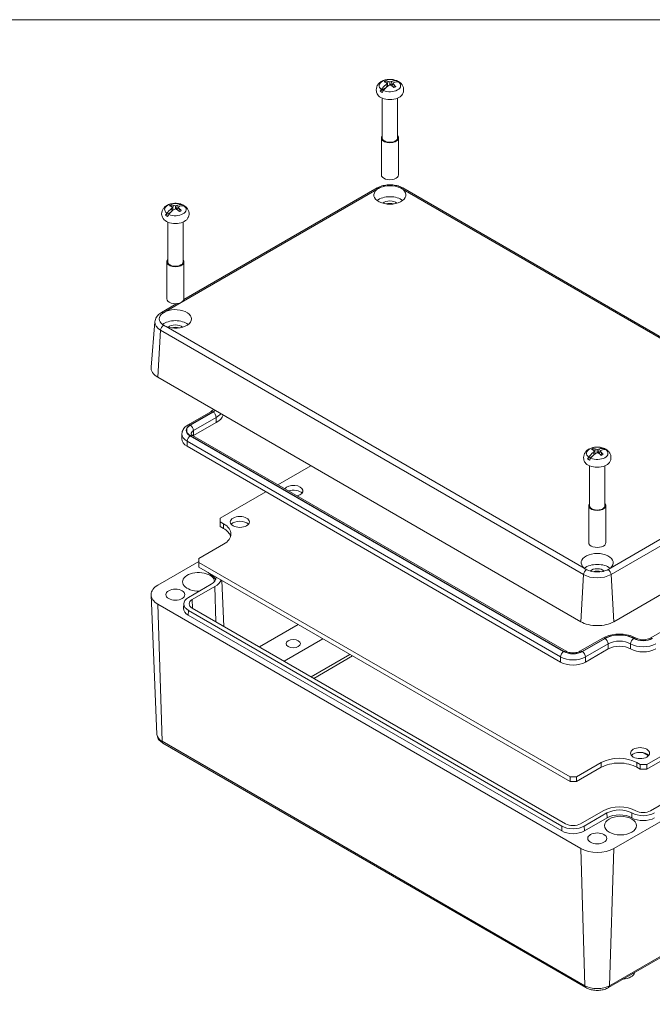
# Model space of a CAD drawing. Header units: millimetres. Extents: x 22 to 1013, y 22 to 778.
# Tile 7 of 8: x 681 to 882, y 454 to 767. Entities that reach past the tile are written whole.
import ezdxf

# ---------------------------------------------------------------- set-up
doc = ezdxf.new("R2010")
doc.units = ezdxf.units.MM
doc.header["$LTSCALE"] = 3.703704
for name, color, linetype, lineweight in [('Sketch Geometry (ANSI)', 7, 'Continuous', 9), ('Visible (ANSI)', 7, 'Continuous', 9), ('Visible Narrow (ANSI)', 7, 'Continuous', 9)]:
    doc.layers.add(name, color=color, linetype=linetype, lineweight=lineweight)

# ---------------------------------------------------------------- blocks, each defined once
blk = doc.blocks.new('Borders Default Border')
at = {"layer": 'Sketch Geometry (ANSI)', "flags": 128}
blk.add_lwpolyline([(8.89, 8.89), (8.89, 207.01), (270.51, 207.01), (270.51, 8.89), (8.89, 8.89)], dxfattribs=at)

msp = doc.modelspace()

# ---------------------------------------------------------------- linework, layer by layer
at = {"layer": 'Visible (ANSI)'}
for p, q in [((798.0857, 746.5221), (798.2436, 745.637)), ((798.2804, 747.1983), (798.1757, 746.0178)), ((798.9806, 747.0387), (798.9806, 746.0055)), ((799.19, 745.9188), (799.6808, 747.1983)), ((799.8341, 746.2907), (799.19, 745.9188)), ((799.8754, 746.5221), (799.7177, 745.6382)), ((801.4371, 747.2161), (801.075, 747.0071)), ((797.5115, 744.9497), (795.8986, 744.0185)), ((797.655, 746.0287), (798.0437, 745.464)), ((799.7751, 746.1343), (799.19, 745.9188)), ((799.8098, 746.1543), (799.7751, 746.1343)), ((799.7751, 746.1343), (799.7854, 746.0178)), ((800.3062, 746.0287), (800.2151, 745.2148)), ((796.5361, 741.8375), (796.5361, 729.2354)), ((801.425, 741.8375), (801.425, 729.2354)), ((796.2583, 729.2354), (796.2583, 717.5171)), ((801.7028, 729.2354), (801.7028, 717.5171)), ((733.5684, 677.9271), (794.9027, 713.3385)), ((803.0585, 713.3385), (930.193, 639.9374)), ((729.5632, 706.7159), (729.9519, 706.1512)), ((729.994, 707.2093), (730.1519, 706.3242)), ((730.1886, 707.8855), (730.0839, 706.705)), ((730.8888, 707.7259), (730.8888, 706.6927)), ((731.0983, 706.606), (731.589, 707.8855)), ((731.7424, 706.9779), (731.0983, 706.606)), ((731.6834, 706.8215), (731.0983, 706.606)), ((731.7836, 707.2093), (731.626, 706.3254)), ((731.718, 706.8415), (731.6834, 706.8215)), ((731.6834, 706.8215), (731.6937, 706.705)), ((732.2144, 706.7159), (732.1234, 705.902)), ((733.3453, 707.9033), (732.9833, 707.6943)), ((729.4198, 705.6369), (727.8069, 704.7057)), ((728.4444, 702.5247), (728.4444, 689.9226)), ((733.3333, 702.5247), (733.3333, 689.9226)), ((728.1666, 689.9226), (728.1666, 678.2043)), ((733.611, 689.9226), (733.611, 678.2043)), ((726.4835, 673.8367), (731.3689, 676.6573)), ((724.3986, 670.9357), (723.1631, 656.5276)), ((859.543, 575.8005), (725.3236, 653.2921)), ((742.1018, 642.4031), (734.8998, 638.245)), ((743.8852, 638.984), (736.6832, 634.8259)), ((732.9685, 635.3771), (732.9341, 633.7699)), ((736.3714, 634.843), (854.8772, 566.4236)), ((734.588, 631.4238), (853.0939, 563.0045)), ((863.3117, 628.3343), (861.6989, 627.4032)), ((863.4552, 629.4133), (863.8439, 628.8487)), ((863.8859, 629.9067), (864.0438, 629.0216)), ((864.0806, 630.5829), (863.9759, 629.4024)), ((864.7808, 630.4234), (864.7808, 629.3901)), ((864.9902, 629.3034), (865.481, 630.5829)), ((865.6343, 629.6753), (864.9902, 629.3034)), ((865.5753, 629.5189), (864.9902, 629.3034)), ((865.6756, 629.9067), (865.518, 629.0229)), ((865.61, 629.539), (865.5753, 629.5189)), ((865.5753, 629.5189), (865.5857, 629.4024)), ((866.1064, 629.4133), (866.0154, 628.5994)), ((867.2373, 630.6008), (866.8752, 630.3917)), ((763.4235, 619.2244), (773.8771, 625.2598)), ((862.3363, 625.2222), (862.3363, 612.62)), ((867.2252, 625.2222), (867.2252, 612.62)), ((745.1464, 608.6721), (759.5708, 617)), ((938.4377, 615.3023), (870.0186, 575.8005)), ((862.0586, 612.62), (862.0586, 600.9018)), ((867.503, 612.62), (867.503, 600.9018)), ((745.1464, 607.4719), (745.1464, 608.6721)), ((745.1464, 605.9599), (745.1464, 607.4719)), ((746.1858, 606.8718), (745.1464, 607.4719)), ((745.1464, 605.9599), (746.1858, 605.3598)), ((738.3447, 595.8158), (746.1858, 600.3429)), ((738.3447, 594.9225), (725.3236, 587.4048)), ((738.3447, 594.6157), (738.3447, 595.8158)), ((738.3447, 593.1036), (738.3447, 594.6157)), ((856.1357, 526.609), (738.3447, 594.6157)), ((738.3447, 593.1036), (856.1357, 525.097)), ((881.559, 570.5817), (920.188, 592.8841)), ((735.0266, 583.5039), (742.2286, 587.6619)), ((745.6452, 588.8887), (746.2687, 574.3144)), ((725.0489, 540.0357), (723.1563, 584.2752)), ((736.2446, 582.8006), (743.4466, 586.9587)), ((725.3236, 581.3567), (859.543, 503.8651)), ((733.5555, 581.5229), (733.4908, 580.0118)), ((853.4867, 509.4407), (734.9809, 577.8601)), ((853.5324, 510.9792), (735.0266, 579.3986)), ((854.7504, 511.6824), (736.2446, 580.1018)), ((769.8571, 574.9099), (757.5472, 567.8027)), ((765.4039, 563.2666), (777.7139, 570.3738)), ((859.2982, 566.4236), (866.5002, 570.5817)), ((773.9768, 558.3171), (786.2868, 565.4242)), ((861.0816, 563.0045), (868.2836, 567.1625)), ((918.615, 552.552), (880.4822, 530.536)), ((880.4822, 529.0239), (918.615, 551.0399)), ((870.0186, 503.8651), (938.4377, 543.3669)), ((726.9494, 537.2666), (861.1687, 459.775)), ((920.3148, 538.1429), (881.6858, 515.8405)), ((866.0555, 531.136), (858.2144, 526.609)), ((878.4034, 530.536), (877.364, 531.136)), ((858.2144, 525.097), (866.0555, 529.624)), ((877.364, 529.624), (878.4034, 529.0239)), ((880.4822, 530.536), (878.4034, 530.536)), ((878.4034, 530.536), (878.4034, 529.0239)), ((878.4034, 529.0239), (880.4822, 529.0239)), ((880.4822, 529.0239), (880.4822, 530.536)), ((858.2144, 526.609), (856.1357, 526.609)), ((856.1357, 526.609), (856.1357, 525.097)), ((856.1357, 525.097), (858.2144, 525.097)), ((858.2144, 525.097), (858.2144, 526.609)), ((866.627, 515.8405), (859.425, 511.6824)), ((867.845, 515.1373), (860.643, 510.9792)), ((867.8907, 513.5988), (860.6887, 509.4407)), ((868.3928, 459.775), (936.812, 499.2768))]:
    msp.add_line(p, q, dxfattribs=at)
for centre, major_axis, ratio, start_param, end_param in [((798.9806, 746.2503), (-2.2666, 0), 0.57735027, 5.31376319, 5.68181109), ((799.2345, 741.2505), (-3.9292, 5.4638), 0.50268549, 5.65821582, 5.78120623), ((799.0352, 741.0945), (-2.9518, 6.0585), 0.3654845, 5.61622094, 5.73935271), ((799.0352, 741.0543), (1.6308, 6.5391), 0.5062071, 0.71799575, 0.84112752), ((798.7266, 740.9573), (-2.6875, 6.17), 0.64340809, 5.78129716, 5.90428757), ((798.9457, 741.0429), (3.9329, -5.4727), 0.75359163, 2.37381256, 2.49694433), ((799.0154, 741.0429), (3.9329, 5.4727), 0.75359163, 0.64464832, 0.7677801), ((798.6679, 741.2485), (3.3626, 5.8241), 0.57735027, 0.25871339, 0.57075449), ((798.9259, 741.0945), (-2.9518, -6.0585), 0.3654845, 3.68542525, 3.80855702), ((798.9259, 741.0543), (1.6308, -6.5391), 0.5062071, 2.30046513, 2.42359691), ((799.2933, 740.8874), (3.3626, 5.8241), 0.57735027, 0.25871339, 0.57075449), ((798.9806, 745.4368), (3.9412, 0), 0.57735027, 0.72135187, 0.89784338), ((798.9806, 745.4368), (-3.9412, 0), 0.57735027, 0.67295295, 0.89784338), ((798.6679, 741.2485), (3.3626, 5.8241), 0.57735027, 1.00004184, 1.31208293), ((799.2933, 740.8874), (-3.3626, -5.8241), 0.57735027, 4.14163449, 4.45367559), ((798.9457, 741.106), (-4.9691, -4.5527), 0.61286903, 4.19463379, 4.31776557), ((799.0154, 741.106), (-4.9691, 4.5527), 0.61286903, 5.10701239, 5.23014417), ((799.2345, 741.2505), (-3.9292, 5.4638), 0.50268549, 5.10624928, 5.22923969), ((798.9806, 746.2503), (2.2666, 0), 0.57735027, 5.31376319, 5.68181109), ((798.7266, 740.9573), (2.6875, -6.17), 0.64340809, 2.08773797, 2.21072837), ((798.9806, 743.7736), (4.1497, 0), 0.57735027, 3.50385933, 5.92091863), ((798.9806, 729.2354), (2.7222, 0), 0.57735027, 2.68590629, 6.73887168), ((798.9806, 729.2354), (2.4444, 0), 0.57735027, 3.14159263, 6.28318531), ((798.9806, 717.5171), (2.7222, 0), 0.57735027, 3.14159265, 6.28318531), ((798.9806, 711.1273), (5.0926, 0), 0.57735027, 2.52937669, 6.89540127), ((798.9806, 711.1273), (5.0926, 0), 0.57735027, 1.2332218, 1.90837085), ((798.9806, 707.7252), (-4.9471, 0), 0.57735027, 3.7487097, 5.67606826), ((798.9806, 707.7252), (2.5926, 0), 0.57735027, 0.53239888, 2.60919378), ((730.5761, 701.9357), (3.3626, 5.8241), 0.57735027, 1.00004184, 1.31208293), ((731.2015, 701.5746), (-3.3626, -5.8241), 0.57735027, 4.14163449, 4.45367559), ((730.8888, 706.9375), (-2.2666, 0), 0.57735027, 5.31376319, 5.68181109), ((731.1428, 701.9377), (-3.9292, 5.4638), 0.50268549, 5.65821582, 5.78120623), ((730.9435, 701.7817), (-2.9518, 6.0585), 0.3654845, 5.61622094, 5.73935271), ((730.9435, 701.7415), (1.6308, 6.5391), 0.5062071, 0.71799575, 0.84112752), ((730.6348, 701.6445), (-2.6875, 6.17), 0.64340809, 5.78129716, 5.90428757), ((730.8539, 701.7301), (3.9329, -5.4727), 0.75359163, 2.37381256, 2.49694433), ((730.8539, 701.7932), (-4.9691, -4.5527), 0.61286903, 4.19463379, 4.31776557), ((730.9237, 701.7301), (3.9329, 5.4727), 0.75359163, 0.64464832, 0.7677801), ((730.9237, 701.7932), (-4.9691, 4.5527), 0.61286903, 5.10701239, 5.23014417), ((730.5761, 701.9357), (3.3626, 5.8241), 0.57735027, 0.25871339, 0.57075449), ((731.1428, 701.9377), (-3.9292, 5.4638), 0.50268549, 5.10624928, 5.22923969), ((730.8342, 701.7817), (-2.9518, -6.0585), 0.3654845, 3.68542525, 3.80855702), ((730.8342, 701.7415), (1.6308, -6.5391), 0.5062071, 2.30046513, 2.42359691), ((730.8888, 706.9375), (2.2666, 0), 0.57735027, 5.31376319, 5.68181109), ((731.2015, 701.5746), (3.3626, 5.8241), 0.57735027, 0.25871339, 0.57075449), ((730.6348, 701.6445), (2.6875, -6.17), 0.64340809, 2.08773797, 2.21072837), ((730.8888, 706.124), (3.9412, 0), 0.57735027, 0.72135187, 0.89784338), ((798.9806, 706.9692), (-2.5926, 0), 0.57735027, 4.20593621, 5.21884175), ((730.8888, 704.4608), (4.1497, 0), 0.57735027, 3.50385933, 5.92091863), ((730.8888, 706.124), (-3.9412, 0), 0.57735027, 0.67295295, 0.89784338), ((730.8888, 689.9226), (2.7222, 0), 0.57735027, 2.68590629, 6.73887168), ((730.8888, 689.9226), (2.4444, 0), 0.57735027, 3.14159263, 6.28318531), ((730.8888, 678.2043), (2.7222, 0), 0.57735027, 3.14159265, 6.28318531), ((730.8888, 671.8145), (5.0926, 0), 0.57735027, 4.10017302, 8.46619759), ((730.8888, 671.8145), (-5.0926, 0), 0.57735027, 5.94561078, 6.62075983), ((730.8888, 668.4124), (-4.9471, 0), 0.57735027, 3.7487097, 5.67622763), ((730.8888, 668.4124), (2.5926, 0), 0.57735027, 0.53239888, 2.60919378), ((730.8888, 667.6564), (-2.5926, 0), 0.57735027, 4.20593621, 5.21884175), ((730.5614, 656.3162), (-7.4074, 0), 0.57735027, 6.23371941, 7.06858347), ((738.2545, 642.2349), (7.963, 0), 0.57735027, 5.49778714, 6.08303615), ((738.5819, 633.7297), (-2.6852, 0), 0.57735027, 5.49778714, 5.57218811), ((738.5819, 633.7297), (-5.6481, 0), 0.57735027, 6.2708424, 7.06858347), ((864.7808, 629.6349), (-2.2666, 0), 0.57735027, 5.31376319, 5.68181109), ((864.5268, 624.3419), (-2.6875, 6.17), 0.64340809, 5.78129716, 5.90428757), ((864.4681, 624.6331), (3.3626, 5.8241), 0.57735027, 0.25871339, 0.57075449), ((864.4681, 624.6331), (3.3626, 5.8241), 0.57735027, 1.00004184, 1.31208293), ((865.0935, 624.272), (-3.3626, -5.8241), 0.57735027, 4.14163449, 4.45367559), ((865.0347, 624.6352), (-3.9292, 5.4638), 0.50268549, 5.65821582, 5.78120623), ((864.8354, 624.4792), (-2.9518, 6.0585), 0.3654845, 5.61622094, 5.73935271), ((864.8354, 624.4389), (1.6308, 6.5391), 0.5062071, 0.71799575, 0.84112752), ((864.7459, 624.4275), (3.9329, -5.4727), 0.75359163, 2.37381256, 2.49694433), ((864.7459, 624.4906), (-4.9691, -4.5527), 0.61286903, 4.19463379, 4.31776557), ((864.8156, 624.4275), (3.9329, 5.4727), 0.75359163, 0.64464832, 0.7677801), ((864.8156, 624.4906), (-4.9691, 4.5527), 0.61286903, 5.10701239, 5.23014417), ((865.0347, 624.6352), (-3.9292, 5.4638), 0.50268549, 5.10624928, 5.22923969), ((864.7261, 624.4792), (-2.9518, -6.0585), 0.3654845, 3.68542525, 3.80855702), ((864.7261, 624.4389), (1.6308, -6.5391), 0.5062071, 2.30046513, 2.42359691), ((864.7808, 629.6349), (2.2666, 0), 0.57735027, 5.31376319, 5.68181109), ((865.0935, 624.272), (3.3626, 5.8241), 0.57735027, 0.25871339, 0.57075449), ((864.5268, 624.3419), (2.6875, -6.17), 0.64340809, 2.08773797, 2.21072837), ((864.7808, 628.8214), (3.9412, 0), 0.57735027, 0.72135187, 0.89784338), ((864.7808, 627.1582), (4.1497, 0), 0.57735027, 3.50385933, 5.92091863), ((864.7808, 628.8214), (-3.9412, 0), 0.57735027, 0.67295295, 0.89784338), ((768.3703, 617.2798), (3.0221, 0), 0.57735027, 5.11947409, 9.01769285), ((768.3703, 615.7677), (-3.0221, 0), 0.57735027, 3.58973214, 5.25190654), ((864.7808, 612.62), (2.7222, 0), 0.57735027, 2.68590629, 6.73887168), ((864.7808, 612.62), (2.4444, 0), 0.57735027, 3.14159263, 6.28318531), ((740.5315, 603.6074), (7.9963, 0), 0.57735027, 5.49778714, 7.06858347), ((751.3411, 605.9359), (-3.0221, 0), 0.57735027, 3.58973214, 5.83504582), ((740.5315, 602.0953), (7.9963, 0), 0.57735027, 0.16449882, 0.78539816), ((864.7808, 600.9018), (2.7222, 0), 0.57735027, 3.14159265, 6.28318531), ((864.7808, 594.5119), (-5.0926, 0), 0.57735027, 2.52937669, 6.89540127), ((864.7808, 591.1099), (-4.9471, 0), 0.57735027, 3.74866228, 5.67611568), ((738.2545, 588.4444), (-5.0926, 0), 0.57735027, 3.18683154, 7.90161099), ((745.7839, 592.7914), (-5.0926, 0), 0.57735027, 0.49404314, 0.78539816), ((738.2545, 588.4444), (5.5556, 0), 0.57735027, 0.21246062, 0.78539816), ((864.7808, 591.1099), (2.5926, 0), 0.57735027, 0.5323569, 2.60923575), ((864.7808, 594.5119), (-5.0926, 0), 0.57735027, 1.2332218, 1.90837085), ((864.7808, 590.3538), (-2.5926, 0), 0.57735027, 4.20593621, 5.21884175), ((730.5614, 584.3808), (-7.4074, 0), 0.57735027, 5.49778714, 7.06858347), ((738.2545, 589.9564), (5.6202, 0), 0.57735027, 5.49778714, 6.26924862), ((738.2545, 589.9564), (7.3427, 0), 0.57735027, 5.49778714, 6.06067774), ((738.5819, 581.4512), (-5.0279, 0), 0.57735027, 5.49778714, 7.06858347), ((738.5819, 581.4512), (-3.3054, 0), 0.57735027, 5.49778714, 7.06858347), ((738.5819, 579.9392), (-5.0926, 0), 0.57735027, 6.25849008, 7.06858347), ((864.7808, 578.8246), (-7.4074, 0), 0.57735027, 0.78539816, 2.35619449), ((871.8191, 565.1213), (5, 0), 0.57735027, 0.78539816, 2.35619449), ((879.3485, 569.4684), (5.6481, 0), 0.57735027, 3.92699082, 5.49778714), ((857.0877, 565.3103), (5.6481, 0), 0.57735027, 3.92699082, 5.49778714), ((878.3618, 532.6004), (-3.0221, 0), 0.57735027, 3.58973214, 5.83504582), ((871.7098, 527.8716), (-7.9963, 0), 0.57735027, 3.92699082, 5.49778714), ((871.7098, 526.3595), (7.9963, 0), 0.57735027, 0.78539816, 2.35619449), ((871.8191, 512.8428), (-7.3427, 0), 0.57735027, 3.92699082, 5.49778714), ((871.8191, 512.8428), (-5.6202, 0), 0.57735027, 3.92699082, 5.49778714), ((879.3485, 517.1899), (-3.3054, 0), 0.57735027, 0.78539816, 2.35619449), ((871.8191, 511.3308), (-5.5556, 0), 0.57735027, 3.92699082, 5.49778714), ((879.3485, 515.6779), (-5.0926, 0), 0.57735027, 0.78539816, 2.35619449), ((879.3485, 517.1899), (-5.0279, 0), 0.57735027, 0.78539816, 2.35619449), ((857.0877, 511.5198), (-5.0926, 0), 0.57735027, 0.78539816, 2.35619449), ((857.0877, 513.0318), (-5.0279, 0), 0.57735027, 0.78539816, 2.35619449), ((857.0877, 513.0318), (-3.3054, 0), 0.57735027, 0.78539816, 2.35619449), ((864.7808, 506.8892), (7.4074, 0), 0.57735027, 3.92699082, 5.49778714), ((872.1465, 465.0248), (4.6215, 0), 0.57735027, 4.88306557, 6.11250871)]:
    msp.add_ellipse(centre, major_axis=major_axis, ratio=ratio, start_param=start_param, end_param=end_param, dxfattribs=at)
for centre, major_axis in [((751.3411, 607.4479), (3.0221, 0)), ((730.8888, 584.3808), (3.0093, 0)), ((768.2902, 568.8352), (2.2764, 0)), ((878.3618, 534.1125), (3.0221, 0)), ((872.1465, 511.1418), (5.0926, 0)), ((864.7808, 507.0782), (3.0093, 0))]:
    msp.add_ellipse(centre, major_axis=major_axis, ratio=0.57735027, dxfattribs=at)
for points, knots in [([(795.1002, 742.9245), (794.9052, 743.2216), (794.7505, 743.5749), (794.6174, 744.2733), (794.6133, 744.6048), (794.7183, 745.2341), (794.825, 745.5301), (795.1269, 746.0929), (795.3315, 746.3486), (795.8402, 746.8416), (796.1563, 747.0541), (796.8972, 747.4345), (797.3314, 747.5777), (798.2393, 747.7644), (798.7143, 747.8025), (799.6562, 747.7708), (800.1228, 747.702), (800.8142, 747.5066), (801.0499, 747.422), (801.2797, 747.3177)], [1.99392781, 1.99392781, 1.99392781, 1.99392781, 2.24661519, 2.24661519, 2.45217429, 2.45217429, 2.65658664, 2.65658664, 2.89352062, 2.89352062, 3.20008934, 3.20008934, 3.58484148, 3.58484148, 3.98529994, 3.98529994, 4.38229164, 4.38229164, 4.59322806, 4.59322806, 4.59322806, 4.59322806]), ([(801.0583, 747.3754), (801.16, 747.3659), (801.2565, 747.3343), (801.3687, 747.27), (801.4038, 747.2452), (801.4371, 747.2161)], [1.0427797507, 1.0427797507, 1.0427797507, 1.0427797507, 1.0925997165, 1.0925997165, 1.1153664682, 1.1153664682, 1.1153664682, 1.1153664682]), ([(802.0167, 746.8916), (801.9976, 746.9055), (801.9783, 746.918), (801.8819, 746.9733), (801.7854, 747.0048), (801.6837, 747.0144)], [0.1398251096, 0.1398251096, 0.1398251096, 0.1398251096, 0.15235725, 0.15235725, 0.2021772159, 0.2021772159, 0.2021772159, 0.2021772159]), ([(802.0167, 746.8917), (802.2252, 746.74), (802.4249, 746.5631), (802.7887, 746.1439), (802.9528, 745.9006), (803.206, 745.3461), (803.2932, 745.0343), (803.3497, 744.3968), (803.3208, 744.074), (803.1614, 743.4679), (803.0306, 743.1867), (802.8686, 742.9362), (802.8647, 742.9303), (802.8609, 742.9245)], [4.82670931, 4.82670931, 4.82670931, 4.82670931, 5.03337821, 5.03337821, 5.24004711, 5.24004711, 5.44671601, 5.44671601, 5.64841337, 5.64841337, 5.85508228, 5.85508228, 5.86005382, 5.86005382, 5.86005382, 5.86005382]), ([(795.8986, 744.0185), (795.9319, 744.086), (795.967, 744.1513), (796.0792, 744.3452), (796.1758, 744.4882), (796.2775, 744.6152)], [0.1295904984, 0.1295904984, 0.1295904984, 0.1295904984, 0.15235725, 0.15235725, 0.2021772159, 0.2021772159, 0.2021772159, 0.2021772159]), ([(796.9029, 744.2542), (796.8012, 744.1271), (796.7046, 743.9841), (796.5924, 743.7902), (796.5573, 743.7249), (796.5241, 743.6574)], [1.0427797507, 1.0427797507, 1.0427797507, 1.0427797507, 1.0925997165, 1.0925997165, 1.1153664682, 1.1153664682, 1.1153664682, 1.1153664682]), ([(794.8129, 712.817), (794.9868, 712.96), (795.1814, 713.0902), (795.4333, 713.2356), (795.4891, 713.2665), (795.547, 713.2972)], [0.375289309, 0.375289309, 0.375289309, 0.375289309, 0.466112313, 0.466112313, 0.490708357, 0.490708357, 0.490708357, 0.490708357]), ([(794.9027, 713.3385), (795.3661, 713.6061), (795.8764, 713.8174), (796.9561, 714.135), (797.5256, 714.2409), (798.6855, 714.347), (799.2757, 714.347), (800.4355, 714.2409), (801.005, 714.135), (802.0847, 713.8174), (802.5951, 713.6061), (803.0585, 713.3385)], [0, 0, 0, 0, 0.31415927, 0.31415927, 0.62831853, 0.62831853, 0.9424778, 0.9424778, 1.25663706, 1.25663706, 1.57079633, 1.57079633, 1.57079633, 1.57079633]), ([(795.547, 713.2972), (795.9801, 713.5266), (796.4782, 713.7103), (797.1099, 713.8625), (797.2015, 713.8828), (797.2939, 713.9016)], [-0.816281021, -0.816281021, -0.816281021, -0.816281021, -0.626285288, -0.626285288, -0.594484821, -0.594484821, -0.594484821, -0.594484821]), ([(800.6672, 713.9016), (800.6806, 713.8989), (800.6939, 713.8961), (801.3385, 713.762), (801.9186, 713.5597), (802.4141, 713.2972)], [-0.222018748, -0.222018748, -0.222018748, -0.222018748, -0.217431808, -0.217431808, -0.000026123, -0.000026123, -0.000026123, -0.000026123]), ([(802.4141, 713.2972), (802.472, 713.2665), (802.5278, 713.2356), (802.7797, 713.0902), (802.9743, 712.96), (803.1482, 712.817)], [0.441516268, 0.441516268, 0.441516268, 0.441516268, 0.466112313, 0.466112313, 0.556935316, 0.556935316, 0.556935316, 0.556935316]), ([(727.0085, 703.6117), (726.8135, 703.9088), (726.6587, 704.2621), (726.5256, 704.9605), (726.5216, 705.292), (726.6265, 705.9213), (726.7332, 706.2173), (727.0352, 706.7801), (727.2397, 707.0358), (727.7484, 707.5288), (728.0645, 707.7413), (728.8054, 708.1217), (729.2396, 708.2649), (730.1475, 708.4516), (730.6225, 708.4897), (731.5644, 708.458), (732.031, 708.3892), (732.7225, 708.1938), (732.9582, 708.1092), (733.1879, 708.0049)], [1.99392781, 1.99392781, 1.99392781, 1.99392781, 2.24661519, 2.24661519, 2.45217429, 2.45217429, 2.65658664, 2.65658664, 2.89352062, 2.89352062, 3.20008934, 3.20008934, 3.58484148, 3.58484148, 3.98529994, 3.98529994, 4.38229164, 4.38229164, 4.59322806, 4.59322806, 4.59322806, 4.59322806]), ([(732.9665, 708.0626), (733.0682, 708.0531), (733.1647, 708.0215), (733.2769, 707.9572), (733.3121, 707.9324), (733.3453, 707.9033)], [1.0427797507, 1.0427797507, 1.0427797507, 1.0427797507, 1.0925997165, 1.0925997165, 1.1153664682, 1.1153664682, 1.1153664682, 1.1153664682]), ([(733.9249, 707.5788), (733.9059, 707.5927), (733.8865, 707.6052), (733.7902, 707.6605), (733.6936, 707.692), (733.5919, 707.7016)], [0.1398251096, 0.1398251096, 0.1398251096, 0.1398251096, 0.15235725, 0.15235725, 0.2021772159, 0.2021772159, 0.2021772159, 0.2021772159]), ([(733.9249, 707.5789), (734.1334, 707.4272), (734.3332, 707.2503), (734.6969, 706.8311), (734.861, 706.5878), (735.1142, 706.0333), (735.2015, 705.7215), (735.2579, 705.084), (735.229, 704.7612), (735.0697, 704.1551), (734.9388, 703.8739), (734.7768, 703.6234), (734.773, 703.6175), (734.7691, 703.6117)], [4.82670931, 4.82670931, 4.82670931, 4.82670931, 5.03337821, 5.03337821, 5.24004711, 5.24004711, 5.44671601, 5.44671601, 5.64841337, 5.64841337, 5.85508228, 5.85508228, 5.86005382, 5.86005382, 5.86005382, 5.86005382]), ([(727.8069, 704.7057), (727.8401, 704.7732), (727.8753, 704.8385), (727.9875, 705.0324), (728.084, 705.1754), (728.1857, 705.3025)], [0.1295904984, 0.1295904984, 0.1295904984, 0.1295904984, 0.15235725, 0.15235725, 0.2021772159, 0.2021772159, 0.2021772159, 0.2021772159]), ([(728.8111, 704.9414), (728.7094, 704.8143), (728.6129, 704.6713), (728.5007, 704.4774), (728.4655, 704.4121), (728.4323, 704.3446)], [1.0427797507, 1.0427797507, 1.0427797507, 1.0427797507, 1.0925997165, 1.0925997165, 1.1153664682, 1.1153664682, 1.1153664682, 1.1153664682]), ([(724.3986, 670.9357), (724.4202, 671.1881), (724.4742, 671.4367), (724.6375, 671.9099), (724.7464, 672.1344), (725.0061, 672.5531), (725.1566, 672.7474), (725.4891, 673.1063), (725.671, 673.2711), (726.0596, 673.5736), (726.2664, 673.7114), (726.4835, 673.8367)], [5.547253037, 5.547253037, 5.547253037, 5.547253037, 5.694439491, 5.694439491, 5.841625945, 5.841625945, 5.988812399, 5.988812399, 6.135998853, 6.135998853, 6.283185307, 6.283185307, 6.283185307, 6.283185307]), ([(726.0836, 672.7883), (726.0883, 672.796), (726.0931, 672.8037), (726.3254, 673.1758), (726.6754, 673.5106), (727.1279, 673.7954)], [-0.222018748, -0.222018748, -0.222018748, -0.222018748, -0.217431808, -0.217431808, -0.000026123, -0.000026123, -0.000026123, -0.000026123]), ([(727.1279, 673.7954), (727.1807, 673.8286), (727.2342, 673.8608), (727.4861, 674.0062), (727.7145, 674.1203), (727.9622, 674.2207)], [0.441516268, 0.441516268, 0.441516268, 0.441516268, 0.466112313, 0.466112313, 0.556935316, 0.556935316, 0.556935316, 0.556935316]), ([(727.1279, 669.8307), (726.7325, 670.0818), (726.4148, 670.3697), (726.1512, 670.7345), (726.1161, 670.7873), (726.0836, 670.8407)], [-0.816281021, -0.816281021, -0.816281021, -0.816281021, -0.626285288, -0.626285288, -0.594484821, -0.594484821, -0.594484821, -0.594484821]), ([(727.9622, 669.4083), (727.7145, 669.5087), (727.4861, 669.6193), (727.2342, 669.7648), (727.1807, 669.7971), (727.1279, 669.8307)], [0.375289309, 0.375289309, 0.375289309, 0.375289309, 0.466112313, 0.466112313, 0.490708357, 0.490708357, 0.490708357, 0.490708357]), ([(742.9738, 643.1018), (742.9589, 643.084), (742.9434, 643.066), (742.8336, 642.9432), (742.7181, 642.8339), (742.4423, 642.6159), (742.2822, 642.5073), (742.1018, 642.4031)], [5.947259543, 5.947259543, 5.947259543, 5.947259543, 5.973963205, 5.973963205, 6.128574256, 6.128574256, 6.283185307, 6.283185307, 6.283185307, 6.283185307]), ([(734.8998, 638.245), (734.6922, 638.1251), (734.4943, 637.9924), (734.1227, 637.6987), (733.949, 637.5376), (733.633, 637.1839), (733.4908, 636.9912), (733.2499, 636.5736), (733.1514, 636.3486), (733.0131, 635.8751), (732.9738, 635.6267), (732.9685, 635.3771)], [3.141592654, 3.141592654, 3.141592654, 3.141592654, 3.296203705, 3.296203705, 3.450814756, 3.450814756, 3.605425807, 3.605425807, 3.760036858, 3.760036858, 3.914647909, 3.914647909, 3.914647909, 3.914647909]), ([(735.8625, 635.3189), (735.8625, 635.3189), (735.8626, 635.3173), (735.8663, 635.3046), (735.8719, 635.2883), (735.9025, 635.2353), (735.9276, 635.1989), (736.0053, 635.1118), (736.058, 635.0614), (736.1931, 634.9546), (736.2753, 634.8984), (736.3714, 634.843)], [3.995824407, 3.995824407, 3.995824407, 3.995824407, 4.093944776, 4.093944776, 4.248555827, 4.248555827, 4.403166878, 4.403166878, 4.557777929, 4.557777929, 4.71238898, 4.71238898, 4.71238898, 4.71238898]), ([(860.9004, 626.3091), (860.7054, 626.6062), (860.5507, 626.9595), (860.4176, 627.6579), (860.4135, 627.9895), (860.5185, 628.6187), (860.6252, 628.9147), (860.9271, 629.4775), (861.1317, 629.7332), (861.6404, 630.2262), (861.9565, 630.4387), (862.6974, 630.8191), (863.1316, 630.9623), (864.0395, 631.149), (864.5145, 631.1872), (865.4564, 631.1554), (865.923, 631.0866), (866.6144, 630.8912), (866.8502, 630.8066), (867.0799, 630.7024)], [1.99392781, 1.99392781, 1.99392781, 1.99392781, 2.24661519, 2.24661519, 2.45217429, 2.45217429, 2.65658664, 2.65658664, 2.89352062, 2.89352062, 3.20008934, 3.20008934, 3.58484148, 3.58484148, 3.98529994, 3.98529994, 4.38229164, 4.38229164, 4.59322806, 4.59322806, 4.59322806, 4.59322806]), ([(866.8585, 630.7601), (866.9602, 630.7505), (867.0567, 630.719), (867.1689, 630.6546), (867.204, 630.6299), (867.2373, 630.6008)], [1.0427797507, 1.0427797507, 1.0427797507, 1.0427797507, 1.0925997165, 1.0925997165, 1.1153664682, 1.1153664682, 1.1153664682, 1.1153664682]), ([(861.6989, 627.4032), (861.7321, 627.4707), (861.7672, 627.5359), (861.8794, 627.7299), (861.976, 627.8729), (862.0777, 627.9999)], [0.1295904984, 0.1295904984, 0.1295904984, 0.1295904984, 0.15235725, 0.15235725, 0.2021772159, 0.2021772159, 0.2021772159, 0.2021772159]), ([(862.7031, 627.6388), (862.6014, 627.5118), (862.5048, 627.3688), (862.3927, 627.1749), (862.3575, 627.1096), (862.3243, 627.0421)], [1.0427797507, 1.0427797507, 1.0427797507, 1.0427797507, 1.0925997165, 1.0925997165, 1.1153664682, 1.1153664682, 1.1153664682, 1.1153664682]), ([(867.8169, 630.2763), (867.7979, 630.2901), (867.7785, 630.3026), (867.6821, 630.3579), (867.5856, 630.3894), (867.4839, 630.399)], [0.1398251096, 0.1398251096, 0.1398251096, 0.1398251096, 0.15235725, 0.15235725, 0.2021772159, 0.2021772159, 0.2021772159, 0.2021772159]), ([(867.8169, 630.2763), (868.0254, 630.1247), (868.2251, 629.9478), (868.5889, 629.5286), (868.753, 629.2852), (869.0062, 628.7307), (869.0935, 628.4189), (869.1499, 627.7814), (869.121, 627.4587), (868.9616, 626.8525), (868.8308, 626.5714), (868.6688, 626.3208), (868.665, 626.315), (868.6611, 626.3091)], [4.82670931, 4.82670931, 4.82670931, 4.82670931, 5.03337821, 5.03337821, 5.24004711, 5.24004711, 5.44671601, 5.44671601, 5.64841337, 5.64841337, 5.85508228, 5.85508228, 5.86005382, 5.86005382, 5.86005382, 5.86005382]), ([(861.3472, 592.3391), (861.2894, 592.3694), (861.2335, 592.4002), (860.9816, 592.5456), (860.787, 592.6793), (860.6131, 592.8222)], [0.441516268, 0.441516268, 0.441516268, 0.441516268, 0.466112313, 0.466112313, 0.556935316, 0.556935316, 0.556935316, 0.556935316]), ([(863.0941, 591.7377), (863.0808, 591.7404), (863.0674, 591.7431), (862.4229, 591.8772), (861.8427, 592.0791), (861.3472, 592.3391)], [-0.222018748, -0.222018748, -0.222018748, -0.222018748, -0.217431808, -0.217431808, -0.000026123, -0.000026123, -0.000026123, -0.000026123]), ([(868.2143, 592.3391), (867.7813, 592.1119), (867.2832, 591.9288), (866.6514, 591.7767), (866.5599, 591.7564), (866.4674, 591.7377)], [-0.816281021, -0.816281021, -0.816281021, -0.816281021, -0.626285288, -0.626285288, -0.594484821, -0.594484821, -0.594484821, -0.594484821]), ([(868.9484, 592.8222), (868.7745, 592.6793), (868.58, 592.5456), (868.3281, 592.4002), (868.2722, 592.3694), (868.2143, 592.3391)], [0.375289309, 0.375289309, 0.375289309, 0.375289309, 0.466112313, 0.466112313, 0.490708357, 0.490708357, 0.490708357, 0.490708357]), ([(866.5002, 570.5817), (867.0936, 570.9242), (867.7545, 571.1987), (869.1617, 571.6126), (869.9081, 571.7518), (871.431, 571.891), (872.2072, 571.891), (873.7301, 571.7518), (874.4765, 571.6126), (875.8838, 571.1987), (876.5446, 570.9242), (877.138, 570.5817)], [3.14159265, 3.14159265, 3.14159265, 3.14159265, 3.45575192, 3.45575192, 3.76991118, 3.76991118, 4.08407045, 4.08407045, 4.39822972, 4.39822972, 4.71238898, 4.71238898, 4.71238898, 4.71238898]), ([(877.138, 570.5817), (877.2907, 570.4935), (877.4784, 570.4075), (877.9173, 570.2558), (878.1713, 570.1913), (878.7212, 570.1001), (879.0182, 570.0748), (879.618, 570.0714), (879.9207, 570.094), (880.49, 570.1829), (880.757, 570.2488), (881.2115, 570.4043), (881.4034, 570.4918), (881.559, 570.5817)], [4.71238898, 4.71238898, 4.71238898, 4.71238898, 4.95833439, 4.95833439, 5.21781541, 5.21781541, 5.48793483, 5.48793483, 5.76206766, 5.76206766, 6.03262434, 6.03262434, 6.28318531, 6.28318531, 6.28318531, 6.28318531]), ([(854.8772, 566.4236), (855.03, 566.3354), (855.2176, 566.2494), (855.6565, 566.0977), (855.9105, 566.0333), (856.4604, 565.942), (856.7575, 565.9167), (857.3573, 565.9133), (857.6599, 565.9359), (858.2292, 566.0248), (858.4962, 566.0907), (858.9508, 566.2462), (859.1426, 566.3337), (859.2982, 566.4236)], [4.71238898, 4.71238898, 4.71238898, 4.71238898, 4.95833439, 4.95833439, 5.21781541, 5.21781541, 5.48793483, 5.48793483, 5.76206766, 5.76206766, 6.03262434, 6.03262434, 6.28318531, 6.28318531, 6.28318531, 6.28318531]), ([(725.0489, 540.0357), (725.0593, 539.7932), (725.1021, 539.5528), (725.2437, 539.0955), (725.3421, 538.8785), (725.58, 538.4761), (725.7194, 538.2904), (726.0276, 537.9495), (726.1965, 537.7942), (726.557, 537.5107), (726.7486, 537.3825), (726.9494, 537.2666)], [3.95168604, 3.95168604, 3.95168604, 3.95168604, 4.103826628, 4.103826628, 4.255967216, 4.255967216, 4.408107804, 4.408107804, 4.560248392, 4.560248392, 4.71238898, 4.71238898, 4.71238898, 4.71238898]), ([(861.1687, 459.775), (861.5833, 459.5356), (862.0372, 459.348), (862.994, 459.0666), (863.4971, 458.9731), (864.5206, 458.8795), (865.041, 458.8795), (866.0645, 458.9731), (866.5676, 459.0666), (867.5244, 459.348), (867.9782, 459.5356), (868.3928, 459.775)], [4.71238898, 4.71238898, 4.71238898, 4.71238898, 5.02654825, 5.02654825, 5.34070751, 5.34070751, 5.65486678, 5.65486678, 5.96902604, 5.96902604, 6.28318531, 6.28318531, 6.28318531, 6.28318531])]:
    msp.add_open_spline(points, degree=3, knots=knots, dxfattribs=at)
for points in [[(797.6904, 746.8141), (797.694, 747.0684), (797.6982, 747.3293)], [(729.5986, 707.5013), (729.6022, 707.7556), (729.6064, 708.0165)], [(863.4906, 630.1987), (863.4942, 630.453), (863.4984, 630.714)]]:
    msp.add_open_spline(points, degree=2, dxfattribs=at)
at = {"layer": 'Visible Narrow (ANSI)'}
for p, q in [((727.9622, 674.2207), (794.8129, 712.817)), ((803.1482, 712.817), (935.7992, 636.2309)), ((725.3236, 653.2921), (726.1983, 668.2405)), ((726.1983, 668.2405), (860.4176, 590.7489)), ((860.6131, 592.8222), (727.9622, 669.4083)), ((742.7963, 642.3343), (735.5943, 638.1762)), ((742.8789, 642.2866), (735.6769, 638.1285)), ((743.8609, 640.6055), (736.6589, 636.4474)), ((743.8852, 638.984), (743.8609, 640.6055)), ((735.5943, 634.7265), (854.1001, 566.3071)), ((735.6769, 634.7742), (854.1828, 566.3548)), ((736.6832, 634.8259), (736.6589, 636.4474)), ((734.6123, 633.0453), (734.588, 631.4238)), ((734.6123, 633.0453), (853.1182, 564.6259)), ((935.7992, 631.4185), (868.9484, 592.8222)), ((869.1439, 590.7489), (937.5631, 630.2507)), ((746.1858, 606.8718), (746.1858, 605.3598)), ((742.1829, 590.7124), (742.188, 590.8847)), ((859.543, 575.8005), (860.4176, 590.7489)), ((870.0186, 575.8005), (869.1439, 590.7489)), ((743.4466, 586.9587), (743.7797, 575.7514)), ((725.3236, 581.3567), (726.6623, 537.8631)), ((736.2446, 582.8006), (736.3262, 580.0547)), ((734.9809, 577.8601), (735.0266, 579.3986)), ((859.9927, 566.3548), (867.1947, 570.5129)), ((860.0753, 566.3071), (867.2773, 570.4652)), ((861.0573, 564.6259), (868.2593, 568.784)), ((868.2593, 568.784), (868.2836, 567.1625)), ((875.3789, 568.784), (875.3546, 567.1625)), ((774.8336, 557.8224), (787.1436, 564.9295)), ((853.1182, 564.6259), (853.0939, 563.0045)), ((861.0573, 564.6259), (861.0816, 563.0045)), ((860.8817, 460.3716), (726.6623, 537.8631)), ((879.3398, 534.2514), (881.0194, 533.2817)), ((866.0555, 531.136), (866.0555, 529.624)), ((877.364, 531.136), (877.364, 529.624)), ((867.8907, 513.5988), (867.845, 515.1373)), ((875.7475, 513.5988), (875.7932, 515.1373)), ((853.4867, 509.4407), (853.5324, 510.9792)), ((860.6887, 509.4407), (860.643, 510.9792)), ((859.543, 503.8651), (860.8817, 460.3716)), ((870.0186, 503.8651), (868.6799, 460.3716)), ((937.099, 499.8734), (868.6799, 460.3716))]:
    msp.add_line(p, q, dxfattribs=at)
for centre, major_axis, start_param, end_param in [((798.9806, 745.8148), (-3.4093, 0), 4.05706939, 6.9385049), ((798.9806, 745.8148), (3.4093, 0), 4.05706939, 6.9385049), ((795.5971, 712.1357), (-0.6944, 1.2028), 5.54882213, 6.28318531), ((798.9806, 711.3163), (4.7849, 0), 1.21056064, 1.93103202), ((802.364, 712.1357), (0.6944, 1.2028), 0, 0.73436318), ((730.8888, 706.502), (-3.4093, 0), 4.05706939, 6.9385049), ((730.8888, 706.502), (3.4093, 0), 4.05706939, 6.9385049), ((730.5614, 671.8145), (-4.7849, 0), 5.92294962, 6.643421), ((727.178, 672.6339), (-0.6944, 1.2028), 5.54882213, 6.28318531), ((730.5614, 670.7596), (-6.1704, 0), 6.23371941, 7.06858347), ((727.178, 668.727), (-0.6944, -1.2028), 3.9780258, 5.42797397), ((742.7963, 641.2003), (-0.6944, 1.2028), 5.49778714, 6.28318531), ((738.2545, 644.9565), (-6.423, 0), 2.35619449, 2.5228462), ((738.2545, 644.9565), (-6.5399, 0), 2.35619449, 2.51984068), ((742.8789, 641.1526), (-0.6944, 1.2028), 3.94444411, 5.49778714), ((738.2545, 643.8423), (-7.9286, 0), 2.35619449, 2.66770791), ((738.5819, 636.4513), (-4.2251, 0), 5.49778714, 7.06858347), ((738.5819, 636.4513), (-4.1082, 0), 5.49778714, 7.06858347), ((735.5943, 637.0422), (-0.6944, 1.2028), 5.49778714, 6.28318531), ((735.6769, 636.9945), (-0.6944, 1.2028), 3.94444411, 5.49778714), ((738.5819, 635.3371), (-5.6138, 0), 6.2708424, 7.06858347), ((735.5943, 633.5924), (-0.6944, -1.2028), 3.92699082, 5.48033385), ((735.6769, 633.6401), (0.6944, 1.2028), 0, 0.78539816), ((738.5819, 635.3371), (-2.7195, 0), 5.49778714, 6.29501185), ((864.7808, 629.1994), (-3.4093, 0), 4.05706939, 6.9385049), ((864.7808, 629.1994), (3.4093, 0), 4.05706939, 6.9385049), ((861.3973, 591.2355), (0.6944, 1.2028), 0.83643315, 2.28638132), ((864.7808, 593.268), (6.1704, 0), 3.92699082, 5.49778714), ((864.7808, 594.3229), (-4.7849, 0), 1.21056064, 1.93103202), ((868.1642, 591.2355), (-0.6944, 1.2028), 3.99680399, 5.44675216), ((871.8191, 567.843), (6.5399, 0), 0.78539816, 2.35619449), ((871.8191, 567.843), (6.423, 0), 0.78539816, 2.35619449), ((867.1947, 569.3788), (-0.6944, 1.2028), 5.49778714, 6.28318531), ((867.2773, 569.3311), (0.6944, -1.2028), 0.80285146, 2.35619449), ((871.8191, 566.7287), (5.0344, 0), 0.78539816, 2.35619449), ((876.3609, 569.3311), (-0.6944, -1.2028), 3.92699082, 5.48033385), ((879.3485, 571.0758), (5.6138, 0), 3.92699082, 5.49778714), ((879.3485, 572.19), (4.2251, 0), 3.92699082, 5.49778714), ((876.4435, 569.3788), (0.6944, 1.2028), 0, 0.78539816), ((879.3485, 572.19), (4.1082, 0), 3.92699082, 5.49778714), ((882.2534, 569.3788), (-0.6944, 1.2028), 5.49778714, 6.28318531), ((854.1001, 565.173), (-0.6944, -1.2028), 3.92699082, 5.48033385), ((857.0877, 568.032), (4.2251, 0), 3.92699082, 5.49778714), ((854.1828, 565.2208), (0.6944, 1.2028), 0, 0.78539816), ((857.0877, 568.032), (4.1082, 0), 3.92699082, 5.49778714), ((859.9927, 565.2208), (-0.6944, 1.2028), 5.49778714, 6.28318531), ((860.0753, 565.173), (0.6944, -1.2028), 0.80285146, 2.35619449), ((857.0877, 566.9177), (5.6138, 0), 3.92699082, 5.49778714), ((730.5614, 540.1143), (-5.5142, 0), 0.02469522, 0.78539816), ((727.6438, 538.4694), (-0.6944, -1.2028), 5.53269373, 6.28318531), ((864.7808, 462.6227), (-5.5142, 0), 0.78539816, 2.35619449), ((861.8632, 460.9778), (-0.6944, -1.2028), 5.53269373, 6.28318531), ((867.6984, 460.9778), (0.6944, -1.2028), 0, 0.75049158)]:
    msp.add_ellipse(centre, major_axis=major_axis, ratio=0.57735027, start_param=start_param, end_param=end_param, dxfattribs=at)

# ---------------------------------------------------------------- block references
at = {"xscale": 3.703703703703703, "yscale": 3.703703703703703, "zscale": 3.703703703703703}
msp.add_blockref('Borders Default Border', (0, 0), dxfattribs=at)

doc.saveas('drawing.dxf')
